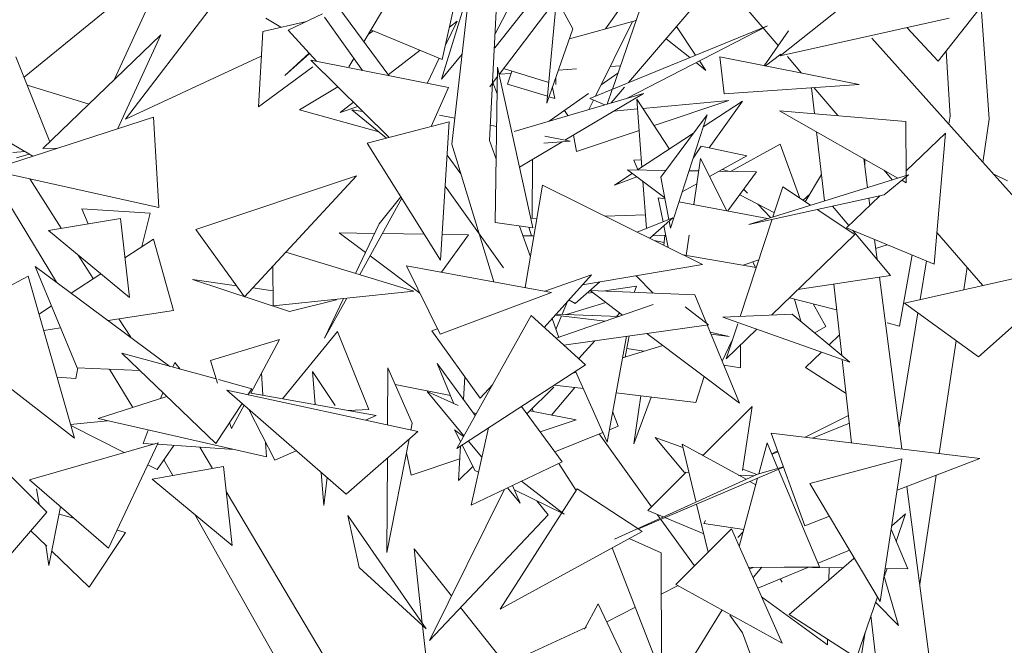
# Model space of a CAD drawing. Header units: metres. Extents: x -14.5 to 13.2, y -19 to 3.3.
# Tile 154 of 210: x 11.168 to 11.404, y 2.122 to 2.272. Entities that reach past the tile are written whole.
import ezdxf

# ---------------------------------------------------------------- set-up
doc = ezdxf.new("R2010")
doc.units = ezdxf.units.M
doc.layers.add('G-IMPT', color=7, linetype='Continuous', lineweight=5)
doc.layers.add('L-PLNT', color=7, linetype='Continuous', lineweight=5, true_color=0x005900)

# ---------------------------------------------------------------- blocks, each defined once
blk = doc.blocks.new('ÁRVORES ORNAMENTAIS - Pequeno e Médio Porte - Ipê-roxo-2870950-CORTE_CALÇADA')
at = {"layer": 'G-IMPT', "color": 253, "true_color": 0xaaaaaa}
for p, q in [((7.53151, 2.2423), (7.5388, 2.30662)), ((7.54055, 2.24316), (7.54376, 2.30684)), ((7.52919, 2.26263), (7.53834, 2.30369)), ((7.57, 2.30135), (7.54182, 2.2654)), ((7.57324, 2.29917), (7.54281, 2.25902)), ((7.54184, 2.26875), (7.55612, 2.29581)), ((7.64804, 2.26224), (7.67327, 2.29429)), ((7.42901, 2.25835), (7.46399, 2.28693)), ((7.46399, 2.28693), (7.4506, 2.25771)), ((7.58097, 2.2875), (7.56997, 2.25549)), ((7.63576, 2.28391), (7.61018, 2.26347)), ((7.51041, 2.26687), (7.51984, 2.28274)), ((7.53574, 2.27961), (7.52902, 2.25791)), ((7.43678, 2.20923), (7.39585, 2.27662)), ((7.55424, 2.2521), (7.55655, 2.27715)), ((7.5605, 2.26998), (7.55659, 2.2772)), ((7.47339, 2.27447), (7.45329, 2.24829)), ((7.50446, 2.27497), (7.51638, 2.25874)), ((7.5683, 2.26992), (7.57246, 2.27579)), ((7.59021, 2.27618), (7.57382, 2.25706)), ((7.60969, 2.26593), (7.60252, 2.27437)), ((7.66026, 2.24828), (7.65829, 2.27526)), ((7.48696, 2.2725), (7.49055, 2.27033)), ((7.49225, 2.26961), (7.50053, 2.27355)), ((7.50095, 2.27278), (7.51008, 2.26)), ((7.52992, 2.2659), (7.53275, 2.27176)), ((7.53275, 2.27176), (7.5309, 2.27032)), ((7.57566, 2.27206), (7.57482, 2.27165)), ((7.65064, 2.2725), (7.61018, 2.26347)), ((7.48618, 2.26934), (7.49671, 2.27173)), ((7.49225, 2.26961), (7.49907, 2.26221)), ((7.51267, 2.26945), (7.51143, 2.2686)), ((7.51208, 2.26969), (7.52919, 2.26263)), ((7.5605, 2.26998), (7.55424, 2.2521)), ((7.55965, 2.26756), (7.57482, 2.2717)), ((7.56454, 2.25327), (7.60713, 2.27068)), ((7.56595, 2.25384), (7.57482, 2.2717)), ((7.57349, 2.25332), (7.60713, 2.27068)), ((7.58535, 2.27051), (7.58991, 2.26364)), ((7.61214, 2.26945), (7.60633, 2.26112)), ((7.64053, 2.27025), (7.64804, 2.26224)), ((7.43353, 2.24127), (7.46181, 2.2685)), ((7.45144, 2.24603), (7.46181, 2.2685)), ((7.48618, 2.26934), (7.48519, 2.25123)), ((7.58282, 2.26756), (7.58849, 2.26306)), ((7.66347, 2.23262), (7.63216, 2.26775)), ((7.52387, 2.26483), (7.51627, 2.25889)), ((7.65091, 2.24898), (7.64997, 2.2647)), ((7.43521, 2.24289), (7.42706, 2.26321)), ((7.45329, 2.24829), (7.48585, 2.26341)), ((7.49733, 2.2641), (7.49148, 2.25879)), ((7.49741, 2.26402), (7.49148, 2.25879)), ((7.51649, 2.24393), (7.49772, 2.26248)), ((7.53071, 2.25587), (7.49772, 2.26248)), ((7.50682, 2.26085), (7.50803, 2.26288)), ((7.52563, 2.25704), (7.52848, 2.26293)), ((7.53396, 2.2639), (7.52902, 2.25791)), ((7.59569, 2.26323), (7.59677, 2.25441)), ((7.59569, 2.26323), (7.62911, 2.25661)), ((7.61032, 2.26388), (7.60664, 2.26106)), ((7.61528, 2.25935), (7.61189, 2.26334)), ((7.48519, 2.25123), (7.49821, 2.26085)), ((7.54187, 2.22351), (7.54243, 2.26078)), ((7.55089, 2.22225), (7.54243, 2.26078)), ((7.5547, 2.2571), (7.54388, 2.26043)), ((7.55703, 2.26007), (7.56133, 2.26037)), ((7.56948, 2.26095), (7.5719, 2.26112)), ((7.59001, 2.26185), (7.59233, 2.26)), ((7.59083, 2.26227), (7.59233, 2.26)), ((7.54239, 2.25847), (7.54059, 2.25609)), ((7.54284, 2.25906), (7.54565, 2.25926)), ((7.54584, 2.25983), (7.5448, 2.25667)), ((7.55643, 2.25657), (7.55642, 2.25831)), ((7.56728, 2.25652), (7.57128, 2.2593)), ((7.42977, 2.25646), (7.44459, 2.25192)), ((7.49501, 2.2505), (7.50421, 2.25607)), ((7.52656, 2.24652), (7.53071, 2.25587)), ((7.54233, 2.25435), (7.54135, 2.25709)), ((7.5544, 2.25379), (7.5448, 2.25667)), ((7.55618, 2.25325), (7.55559, 2.25593)), ((7.56993, 2.25539), (7.56874, 2.25192)), ((7.57286, 2.25594), (7.56965, 2.25219)), ((7.59677, 2.25441), (7.62911, 2.25661)), ((7.61839, 2.24963), (7.61769, 2.25583)), ((7.62394, 2.24916), (7.61823, 2.25587)), ((7.5464, 2.24536), (7.57745, 2.25448)), ((7.55618, 2.25325), (7.55479, 2.25367)), ((7.55483, 2.24784), (7.56427, 2.25442)), ((7.55856, 2.24326), (7.57745, 2.25448)), ((7.56435, 2.25064), (7.56547, 2.25288)), ((7.56817, 2.25176), (7.56454, 2.25327)), ((7.57702, 2.23681), (7.57581, 2.25312)), ((7.58361, 2.24113), (7.57581, 2.25312)), ((7.50793, 2.25239), (7.50472, 2.24988)), ((7.50899, 2.25134), (7.50472, 2.24988)), ((7.5102, 2.25014), (7.50755, 2.25053)), ((7.51584, 2.24376), (7.50755, 2.25053)), ((7.57032, 2.25025), (7.57599, 2.25076)), ((7.57727, 2.25088), (7.59789, 2.25275)), ((7.57995, 2.24675), (7.59789, 2.25275)), ((7.60111, 2.2526), (7.59175, 2.24646)), ((7.59316, 2.24139), (7.60111, 2.2526)), ((7.45998, 2.24881), (7.42093, 2.2361)), ((7.46127, 2.2271), (7.45998, 2.24881)), ((7.49501, 2.2505), (7.51403, 2.24524)), ((7.52852, 2.24928), (7.53221, 2.24854)), ((7.55928, 2.24914), (7.55851, 2.2504)), ((7.58156, 2.23443), (7.59268, 2.24931)), ((7.59268, 2.24931), (7.58386, 2.22219)), ((7.64028, 2.24778), (7.61001, 2.25033)), ((7.63837, 2.23418), (7.61001, 2.25033)), ((7.65059, 2.24707), (7.65091, 2.24898)), ((7.65872, 2.23795), (7.66026, 2.24828)), ((7.43112, 2.23942), (7.41711, 2.2476)), ((7.53085, 2.24763), (7.51124, 2.24258)), ((7.53085, 2.24763), (7.52882, 2.21452)), ((7.54073, 2.24683), (7.54221, 2.24654)), ((7.64028, 2.24778), (7.64034, 2.23479)), ((7.55378, 2.24422), (7.55985, 2.243)), ((7.5614, 2.24054), (7.56063, 2.24449)), ((7.5614, 2.24054), (7.57637, 2.24555)), ((7.5894, 2.24492), (7.576, 2.23614)), ((7.62075, 2.2287), (7.61888, 2.24528)), ((7.64033, 2.23594), (7.64977, 2.24498)), ((7.64707, 2.21355), (7.64977, 2.24498)), ((7.43353, 2.24127), (7.43693, 2.24131)), ((7.51124, 2.24258), (7.52882, 2.21452)), ((7.54154, 2.20933), (7.53151, 2.2423)), ((7.5421, 2.23874), (7.54055, 2.24316)), ((7.54769, 2.2368), (7.55791, 2.24287)), ((7.55355, 2.24258), (7.55985, 2.243)), ((7.5893, 2.23893), (7.59123, 2.24179)), ((7.59123, 2.24179), (7.60214, 2.23952)), ((7.61018, 2.24233), (7.59829, 2.23576)), ((7.61018, 2.24233), (7.61491, 2.22936)), ((7.42632, 2.24034), (7.42925, 2.24051)), ((7.43024, 2.23993), (7.42716, 2.23903)), ((7.53036, 2.23971), (7.53366, 2.23521)), ((7.58946, 2.22785), (7.59108, 2.23884)), ((7.59739, 2.22634), (7.59108, 2.23884)), ((7.59325, 2.23453), (7.60214, 2.23952)), ((7.63111, 2.23192), (7.6302, 2.23884)), ((7.55083, 2.23866), (7.55075, 2.2245)), ((7.57689, 2.23856), (7.57513, 2.2385)), ((7.57513, 2.2385), (7.57606, 2.23617)), ((7.63047, 2.23677), (7.63047, 2.23868)), ((7.46127, 2.2271), (7.42093, 2.2361)), ((7.43791, 2.22215), (7.43036, 2.23399)), ((7.47018, 2.22182), (7.50862, 2.2347)), ((7.48181, 2.20569), (7.50862, 2.2347)), ((7.57473, 2.23531), (7.57047, 2.23251)), ((7.57584, 2.23447), (7.57047, 2.23251)), ((7.58249, 2.22948), (7.57358, 2.23618)), ((7.58276, 2.23602), (7.57358, 2.23618)), ((7.58156, 2.23443), (7.58348, 2.22422)), ((7.59064, 2.23589), (7.58833, 2.23593)), ((7.60447, 2.23566), (7.59552, 2.23581)), ((7.59799, 2.23577), (7.59632, 2.23625)), ((7.59765, 2.22629), (7.60447, 2.23566)), ((7.64092, 2.23497), (7.60266, 2.22307)), ((7.61618, 2.22852), (7.62003, 2.23501)), ((7.63702, 2.23376), (7.63505, 2.23607)), ((7.63506, 2.23014), (7.64092, 2.23497)), ((7.64034, 2.23449), (7.64035, 2.23306)), ((7.66459, 2.23353), (7.66116, 2.23521)), ((7.52991, 2.23227), (7.54391, 2.21268)), ((7.55324, 2.23248), (7.54907, 2.20795)), ((7.55324, 2.23248), (7.59152, 2.21347)), ((7.57812, 2.22209), (7.57728, 2.2334)), ((7.58668, 2.23085), (7.59019, 2.23282)), ((7.61081, 2.23207), (7.60844, 2.22487)), ((7.61081, 2.23207), (7.61746, 2.22767)), ((7.64035, 2.23306), (7.63931, 2.23365)), ((7.66347, 2.23262), (7.68074, 2.21334)), ((7.51954, 2.22933), (7.50942, 2.21103)), ((7.51412, 2.22324), (7.51931, 2.2297)), ((7.58096, 2.22947), (7.58211, 2.22368)), ((7.58096, 2.22947), (7.58255, 2.22917)), ((7.60877, 2.22586), (7.60048, 2.23017)), ((7.60142, 2.23147), (7.60231, 2.23053)), ((7.63506, 2.23014), (7.60266, 2.22307)), ((7.61726, 2.23033), (7.61567, 2.22886)), ((7.62603, 2.22225), (7.63404, 2.22992)), ((7.63167, 2.22764), (7.63144, 2.22935)), ((7.58592, 2.22852), (7.60716, 2.22447)), ((7.6048, 2.22792), (7.60788, 2.22469)), ((7.6227, 2.22744), (7.62659, 2.22278)), ((7.4592, 2.22574), (7.44281, 2.22678)), ((7.44437, 2.22323), (7.44281, 2.22678)), ((7.4592, 2.22574), (7.45726, 2.21774)), ((7.56818, 2.22506), (7.57787, 2.22538)), ((7.57593, 2.22122), (7.58447, 2.22462)), ((7.5789, 2.21974), (7.58447, 2.22462)), ((7.61902, 2.22664), (7.62805, 2.22067)), ((7.43485, 2.22164), (7.45209, 2.22451)), ((7.4543, 2.20555), (7.45209, 2.22451)), ((7.51412, 2.22324), (7.50842, 2.21133)), ((7.54187, 2.22351), (7.55089, 2.22225)), ((7.55032, 2.2153), (7.54773, 2.22269)), ((7.54995, 2.22238), (7.55061, 2.22035)), ((7.55039, 2.22449), (7.55189, 2.22454)), ((7.5823, 2.22272), (7.58333, 2.21754)), ((7.58355, 2.22382), (7.58386, 2.22219)), ((7.60825, 2.22429), (7.6006, 2.20103)), ((7.62603, 2.22225), (7.64707, 2.21355)), ((7.43485, 2.22164), (7.4543, 2.20555)), ((7.48181, 2.20569), (7.47018, 2.22182)), ((7.51081, 2.21632), (7.5045, 2.22102)), ((7.513, 2.22089), (7.5045, 2.22102)), ((7.52494, 2.22071), (7.51486, 2.22086)), ((7.52902, 2.21164), (7.5355, 2.22056)), ((7.5355, 2.22056), (7.5292, 2.22065)), ((7.55118, 2.22035), (7.54855, 2.22036)), ((7.5796, 2.22036), (7.58274, 2.22052)), ((7.5823, 2.21805), (7.58252, 2.22051)), ((7.58766, 2.21564), (7.58838, 2.22051)), ((7.62805, 2.22067), (7.60807, 2.20134)), ((7.62757, 2.22161), (7.63657, 2.21083)), ((7.64773, 2.22116), (7.65875, 2.20843)), ((7.46005, 2.21957), (7.45319, 2.21507)), ((7.46484, 2.20243), (7.46005, 2.21957)), ((7.57999, 2.2192), (7.58236, 2.21873)), ((7.63337, 2.21466), (7.63274, 2.21947)), ((7.63576, 2.21814), (7.63302, 2.2173)), ((7.4456, 2.21008), (7.442, 2.21572)), ((7.49172, 2.21641), (7.52239, 2.20709)), ((7.52384, 2.20663), (7.5119, 2.21551)), ((7.60445, 2.21272), (7.58687, 2.21578)), ((7.64176, 2.21574), (7.63873, 2.19871)), ((7.46393, 2.18905), (7.43168, 2.21302)), ((7.44171, 2.18872), (7.43168, 2.21302)), ((7.48858, 2.21302), (7.48868, 2.20359)), ((7.52063, 2.21318), (7.52867, 2.19675)), ((7.52063, 2.21318), (7.5554, 2.20678)), ((7.56279, 2.20857), (7.59152, 2.21347)), ((7.60126, 2.21328), (7.60506, 2.2146)), ((7.60425, 2.21276), (7.60358, 2.21408)), ((7.63991, 2.20421), (7.68283, 2.21381)), ((7.64368, 2.20506), (7.6452, 2.21432)), ((7.65415, 2.2074), (7.65496, 2.21281)), ((7.6577, 2.1913), (7.68283, 2.21381)), ((7.40692, 2.19836), (7.43003, 2.21069)), ((7.43003, 2.21069), (7.44108, 2.17186)), ((7.4474, 2.21126), (7.44031, 2.20661)), ((7.55363, 2.1984), (7.56499, 2.21101)), ((7.55377, 2.20708), (7.56499, 2.21101)), ((7.57971, 2.20658), (7.57566, 2.21077)), ((7.63657, 2.21083), (7.6144, 2.20746)), ((7.63933, 2.16925), (7.63393, 2.21043)), ((7.49263, 2.20221), (7.4694, 2.20984)), ((7.47987, 2.20838), (7.4694, 2.20984)), ((7.56103, 2.20411), (7.56693, 2.20928)), ((7.57572, 2.20827), (7.56757, 2.2071)), ((7.57572, 2.20827), (7.57522, 2.20677)), ((7.62491, 2.19166), (7.62299, 2.20877)), ((7.48864, 2.20716), (7.48379, 2.20783)), ((7.48868, 2.20359), (7.52239, 2.20709)), ((7.52867, 2.19675), (7.5554, 2.20678)), ((7.56523, 2.20676), (7.56427, 2.20662)), ((7.58973, 2.20616), (7.56461, 2.20722)), ((7.56461, 2.20722), (7.57241, 2.20133)), ((7.58973, 2.20616), (7.59251, 2.1994)), ((7.4356, 2.20352), (7.43262, 2.20156)), ((7.49263, 2.20221), (7.5039, 2.20503)), ((7.50631, 2.20542), (7.501, 2.19582)), ((7.50555, 2.20534), (7.501, 2.19582)), ((7.57974, 2.20389), (7.55652, 2.19579)), ((7.55922, 2.20461), (7.55796, 2.20153)), ((7.5684, 2.20436), (7.55897, 2.2015)), ((7.56103, 2.20411), (7.55955, 2.20498)), ((7.58738, 2.20334), (7.593, 2.19903)), ((7.62368, 2.20259), (7.61237, 2.2055)), ((7.61363, 2.20518), (7.6151, 2.19984)), ((7.61808, 2.20403), (7.62108, 2.19859)), ((7.6577, 2.1913), (7.63991, 2.20421)), ((7.46484, 2.20243), (7.44915, 2.20004)), ((7.55053, 2.2012), (7.53268, 2.16936)), ((7.56356, 2.18943), (7.55053, 2.2012)), ((7.56821, 2.19987), (7.55627, 2.20134)), ((7.5578, 2.20115), (7.55645, 2.19785)), ((7.57155, 2.20103), (7.5565, 2.20159)), ((7.57103, 2.20105), (7.57174, 2.20184)), ((7.61304, 2.20155), (7.59642, 2.20085)), ((7.61304, 2.20155), (7.62682, 2.19007)), ((7.63865, 2.17448), (7.64315, 2.20186)), ((7.45456, 2.19602), (7.45175, 2.20043)), ((7.5571, 2.19599), (7.55552, 2.2005)), ((7.593, 2.19903), (7.55834, 2.19415)), ((7.59268, 2.19898), (7.60042, 2.18019)), ((7.59642, 2.20085), (7.62682, 2.19007)), ((7.60001, 2.19926), (7.59726, 2.19089)), ((7.63873, 2.19871), (7.63576, 2.19948)), ((7.40692, 2.19836), (7.44108, 2.17186)), ((7.43776, 2.19829), (7.43373, 2.19768)), ((7.50413, 2.19739), (7.49091, 2.18129)), ((7.51161, 2.17868), (7.50413, 2.19739)), ((7.52667, 2.1976), (7.52802, 2.19807)), ((7.53832, 2.18142), (7.52667, 2.1976)), ((7.57335, 2.19626), (7.56872, 2.17085)), ((7.57395, 2.19635), (7.57305, 2.19127)), ((7.57822, 2.19695), (7.60042, 2.18019)), ((7.59798, 2.1962), (7.5934, 2.19724)), ((7.59798, 2.1962), (7.59361, 2.19674)), ((7.60457, 2.19796), (7.59726, 2.19089)), ((7.61844, 2.19705), (7.62108, 2.19859)), ((7.62187, 2.1942), (7.62436, 2.1966)), ((7.47366, 2.19042), (7.4902, 2.19547)), ((7.48331, 2.18265), (7.4902, 2.19547)), ((7.56192, 2.19091), (7.56573, 2.19514)), ((7.58205, 2.19406), (7.57241, 2.19107)), ((7.59625, 2.19031), (7.59857, 2.19514)), ((7.60063, 2.18869), (7.60069, 2.19421)), ((7.64828, 2.16816), (7.65232, 2.19514)), ((7.47493, 2.17056), (7.45242, 2.1922)), ((7.47503, 2.18602), (7.45242, 2.1922)), ((7.57753, 2.19266), (7.57342, 2.19336)), ((7.61625, 2.18878), (7.62007, 2.19246)), ((7.46468, 2.18885), (7.46513, 2.18998)), ((7.46513, 2.18998), (7.46638, 2.18838)), ((7.47366, 2.19042), (7.47533, 2.18503)), ((7.5371, 2.17725), (7.52799, 2.18972)), ((7.53201, 2.1801), (7.52799, 2.18972)), ((7.56356, 2.18943), (7.53268, 2.16936)), ((7.60063, 2.18869), (7.59664, 2.18937)), ((7.62727, 2.17072), (7.62502, 2.19071)), ((7.44193, 2.18871), (7.44143, 2.18615)), ((7.45676, 2.18803), (7.44171, 2.18872)), ((7.45504, 2.17917), (7.44946, 2.18836)), ((7.48622, 2.18213), (7.4859, 2.18747)), ((7.49811, 2.18782), (7.50353, 2.17969)), ((7.49811, 2.18782), (7.49879, 2.17988)), ((7.51618, 2.1887), (7.5161, 2.17499)), ((7.51618, 2.1887), (7.52201, 2.1754)), ((7.56128, 2.18763), (7.56033, 2.18734)), ((7.56116, 2.18788), (7.56872, 2.17085)), ((7.62594, 2.18252), (7.61625, 2.18878)), ((7.43693, 2.18642), (7.44143, 2.18615)), ((7.48361, 2.18367), (7.4756, 2.18586)), ((7.51794, 2.18468), (7.53118, 2.18209)), ((7.53464, 2.18653), (7.5343, 2.18108)), ((7.53832, 2.18142), (7.54129, 2.18471)), ((7.56302, 2.1837), (7.55606, 2.18456)), ((7.58993, 2.18036), (7.59194, 2.18659)), ((7.46173, 2.18131), (7.46228, 2.18272)), ((7.50615, 2.15843), (7.47758, 2.18334)), ((7.52336, 2.17342), (7.47758, 2.18334)), ((7.48266, 2.18223), (7.48361, 2.18367)), ((7.48297, 2.18271), (7.51338, 2.17727)), ((7.53299, 2.17966), (7.52556, 2.183)), ((7.52556, 2.183), (7.53439, 2.17242)), ((7.55597, 2.18404), (7.54947, 2.17768)), ((7.56093, 2.18396), (7.55535, 2.17737)), ((7.58993, 2.18036), (7.57089, 2.18272)), ((7.46325, 2.18179), (7.44673, 2.17652)), ((7.47493, 2.17056), (7.48126, 2.18012)), ((7.57514, 2.17047), (7.5768, 2.18199)), ((7.57514, 2.17047), (7.57926, 2.18168)), ((7.47872, 2.17412), (7.48173, 2.17972)), ((7.48284, 2.17874), (7.48911, 2.16656)), ((7.51161, 2.17868), (7.50676, 2.17845)), ((7.53735, 2.1777), (7.53648, 2.17809)), ((7.55794, 2.16617), (7.54818, 2.17944)), ((7.55018, 2.17838), (7.56126, 2.17622)), ((7.551, 2.17822), (7.55078, 2.17896)), ((7.57004, 2.17806), (7.57131, 2.17467)), ((7.59165, 2.16766), (7.60348, 2.17946)), ((7.60116, 2.16407), (7.60348, 2.17946)), ((7.44016, 2.17507), (7.449, 2.176)), ((7.48709, 2.16732), (7.44673, 2.17652)), ((7.47826, 2.17559), (7.47872, 2.17412)), ((7.51082, 2.17614), (7.51338, 2.17727)), ((7.52201, 2.1754), (7.52169, 2.17378)), ((7.55266, 2.17334), (7.56126, 2.17622)), ((7.62653, 2.17725), (7.61618, 2.17208)), ((7.62674, 2.1754), (7.61791, 2.17186)), ((7.44023, 2.17484), (7.453, 2.16836)), ((7.45754, 2.17059), (7.45878, 2.17378)), ((7.50615, 2.15843), (7.52336, 2.17342)), ((7.5336, 2.171), (7.53217, 2.17385)), ((7.53428, 2.17222), (7.53217, 2.17385)), ((7.54025, 2.17429), (7.53616, 2.15581)), ((7.56768, 2.1732), (7.55618, 2.16855)), ((7.57937, 2.1554), (7.56679, 2.17284)), ((7.57131, 2.17467), (7.56927, 2.17384)), ((7.61604, 2.15084), (7.60801, 2.17307)), ((7.60801, 2.17307), (7.65803, 2.16697)), ((7.43031, 2.16183), (7.4611, 2.17068)), ((7.44925, 2.14544), (7.4611, 2.17068)), ((7.45754, 2.17059), (7.46016, 2.17041)), ((7.46095, 2.17036), (7.47932, 2.16909)), ((7.48709, 2.16732), (7.48688, 2.17089)), ((7.52127, 2.1716), (7.51593, 2.14441)), ((7.53544, 2.17116), (7.5387, 2.16726)), ((7.58688, 2.16956), (7.58019, 2.17198)), ((7.5872, 2.1637), (7.58019, 2.17198)), ((7.60198, 2.16197), (7.58668, 2.1704)), ((7.58996, 2.15673), (7.58668, 2.1704)), ((7.60505, 2.16331), (7.60704, 2.17075)), ((7.60964, 2.1646), (7.60704, 2.17075)), ((7.46088, 2.16436), (7.46489, 2.17009)), ((7.47417, 2.16456), (7.47114, 2.16966)), ((7.48911, 2.16656), (7.49423, 2.16882)), ((7.52062, 2.16831), (7.52173, 2.16299)), ((7.53361, 2.16997), (7.5331, 2.16168)), ((7.53704, 2.16412), (7.53399, 2.17022)), ((7.59178, 2.16779), (7.59069, 2.16818)), ((7.60956, 2.16877), (7.60817, 2.16808)), ((7.60964, 2.16856), (7.60821, 2.16798)), ((7.42139, 2.16711), (7.4345, 2.15412)), ((7.46463, 2.16287), (7.46249, 2.16666)), ((7.51606, 2.16706), (7.51593, 2.14441)), ((7.52173, 2.16299), (7.53342, 2.1669)), ((7.55794, 2.16617), (7.53616, 2.15581)), ((7.56128, 2.15927), (7.55715, 2.16579)), ((7.61727, 2.16097), (7.63931, 2.16685)), ((7.63931, 2.16685), (7.63414, 2.13265)), ((7.63818, 2.15935), (7.65803, 2.16697)), ((7.45866, 2.16548), (7.46088, 2.16436)), ((7.4597, 2.162), (7.47676, 2.16501)), ((7.47889, 2.1461), (7.47676, 2.16501)), ((7.50019, 2.16363), (7.50086, 2.15572)), ((7.53656, 2.16507), (7.5331, 2.16168)), ((7.53704, 2.16412), (7.5379, 2.16369)), ((7.60477, 2.16323), (7.5705, 2.14766)), ((7.61097, 2.16488), (7.57619, 2.15009)), ((7.57845, 2.15449), (7.58766, 2.16368)), ((7.5883, 2.16364), (7.5872, 2.1637)), ((7.60461, 2.16316), (7.6012, 2.16439)), ((7.61094, 2.16496), (7.60477, 2.16323)), ((7.61959, 2.14103), (7.60974, 2.16436)), ((7.44925, 2.14544), (7.43031, 2.16183)), ((7.4597, 2.162), (7.47889, 2.1461)), ((7.50161, 2.16239), (7.50086, 2.15572)), ((7.5584, 2.15361), (7.54815, 2.16152)), ((7.60378, 2.16278), (7.60013, 2.16298)), ((7.60037, 2.14585), (7.60477, 2.16224)), ((7.60434, 2.16067), (7.60291, 2.16145)), ((7.61727, 2.16097), (7.63414, 2.13265)), ((7.64359, 2.1368), (7.6475, 2.16293)), ((7.43261, 2.156), (7.43202, 2.15968)), ((7.51117, 2.10219), (7.47743, 2.15906)), ((7.5441, 2.15959), (7.52611, 2.12335)), ((7.56153, 2.15966), (7.54306, 2.13081)), ((7.54481, 2.15993), (7.54787, 2.15627)), ((7.54605, 2.16052), (7.54787, 2.15627)), ((7.5465, 2.15946), (7.5584, 2.15361)), ((7.56153, 2.15966), (7.57605, 2.15018)), ((7.65009, 2.08733), (7.64052, 2.16024)), ((7.55456, 2.15347), (7.55188, 2.15682)), ((7.4345, 2.15412), (7.40991, 2.12569)), ((7.43498, 2.14132), (7.43777, 2.15538)), ((7.58213, 2.15295), (7.57845, 2.15449)), ((7.59289, 2.14448), (7.59013, 2.15601)), ((7.44092, 2.15265), (7.43742, 2.15362)), ((7.49632, 2.10676), (7.4699, 2.15355)), ((7.52534, 2.12615), (7.50654, 2.15329)), ((7.50928, 2.1408), (7.50654, 2.15329)), ((7.55456, 2.15347), (7.52611, 2.12335)), ((7.58138, 2.15261), (7.58071, 2.15354)), ((7.58961, 2.1412), (7.58155, 2.15237)), ((7.59184, 2.14887), (7.58253, 2.15278)), ((7.59227, 2.15206), (7.59185, 2.15134)), ((7.61604, 2.15084), (7.62195, 2.15311)), ((7.63689, 2.15081), (7.64022, 2.15368)), ((7.63798, 2.1471), (7.64022, 2.15368)), ((7.43443, 2.14594), (7.43061, 2.14962)), ((7.44462, 2.13612), (7.4533, 2.14923)), ((7.4533, 2.14923), (7.45129, 2.14978)), ((7.57709, 2.1495), (7.54306, 2.13081)), ((7.57617, 2.1501), (7.57709, 2.1495)), ((7.5852, 2.13679), (7.5985, 2.15008)), ((7.60147, 2.14996), (7.59185, 2.15134)), ((7.5985, 2.15008), (7.61063, 2.12268)), ((7.60134, 2.14946), (7.60001, 2.14801)), ((7.63677, 2.15002), (7.64071, 2.14052)), ((7.574, 2.14781), (7.58165, 2.14436)), ((7.43498, 2.14132), (7.4342, 2.14616)), ((7.44462, 2.13612), (7.43566, 2.14475)), ((7.53141, 2.13402), (7.52248, 2.14528)), ((7.52441, 2.12749), (7.52248, 2.14528)), ((7.56995, 2.14558), (7.58176, 2.11514)), ((7.58165, 2.14436), (7.58176, 2.11514)), ((7.6268, 2.14499), (7.61924, 2.14187)), ((7.6123, 2.1296), (7.62778, 2.14295)), ((7.52534, 2.12615), (7.50928, 2.1408)), ((7.61959, 2.14103), (7.60259, 2.14084)), ((7.60372, 2.14086), (7.60277, 2.14045)), ((7.60578, 2.14088), (7.60367, 2.13842)), ((7.61676, 2.14085), (7.60478, 2.13591)), ((7.62521, 2.14073), (7.61059, 2.14093)), ((7.6219, 2.14078), (7.62183, 2.13782)), ((7.63501, 2.13841), (7.63576, 2.14058)), ((7.64071, 2.14052), (7.63534, 2.14059)), ((7.6102, 2.13814), (7.61066, 2.13728)), ((7.63852, 2.12692), (7.6351, 2.13866)), ((7.58169, 2.13446), (7.58572, 2.1365)), ((7.5852, 2.13679), (7.61063, 2.12268)), ((7.60571, 2.13381), (7.62148, 2.12227)), ((7.62846, 2.11918), (7.63345, 2.13382)), ((7.55103, 2.10927), (7.53359, 2.13126)), ((7.56659, 2.13214), (7.56325, 2.12602)), ((7.56659, 2.13214), (7.57537, 2.11356)), ((7.56862, 2.12784), (7.57548, 2.13132)), ((7.58267, 2.10875), (7.59626, 2.13065)), ((7.63852, 2.12692), (7.633, 2.1325)), ((7.60116, 2.12519), (7.59809, 2.12944)), ((7.6123, 2.1296), (7.62846, 2.11918)), ((7.63698, 2.08439), (7.63192, 2.12935)), ((7.52734, 2.10051), (7.52447, 2.12694)), ((7.56373, 2.1265), (7.54608, 2.11839)), ((7.61567, 2.08554), (7.60116, 2.12519)), ((7.62151, 2.12366), (7.62148, 2.12227)), ((7.62918, 2.11696), (7.63056, 2.12536))]:
    blk.add_line(p, q, dxfattribs=at)

msp = doc.modelspace()

# ---------------------------------------------------------------- block references
at = {"layer": 'L-PLNT', "color": 253, "true_color": 0xaaaaaa}
msp.add_blockref('ÁRVORES ORNAMENTAIS - Pequeno e Médio Porte - Ipê-roxo-2870950-CORTE_CALÇADA', (3.74032, 0), dxfattribs=at)

doc.saveas('drawing.dxf')
